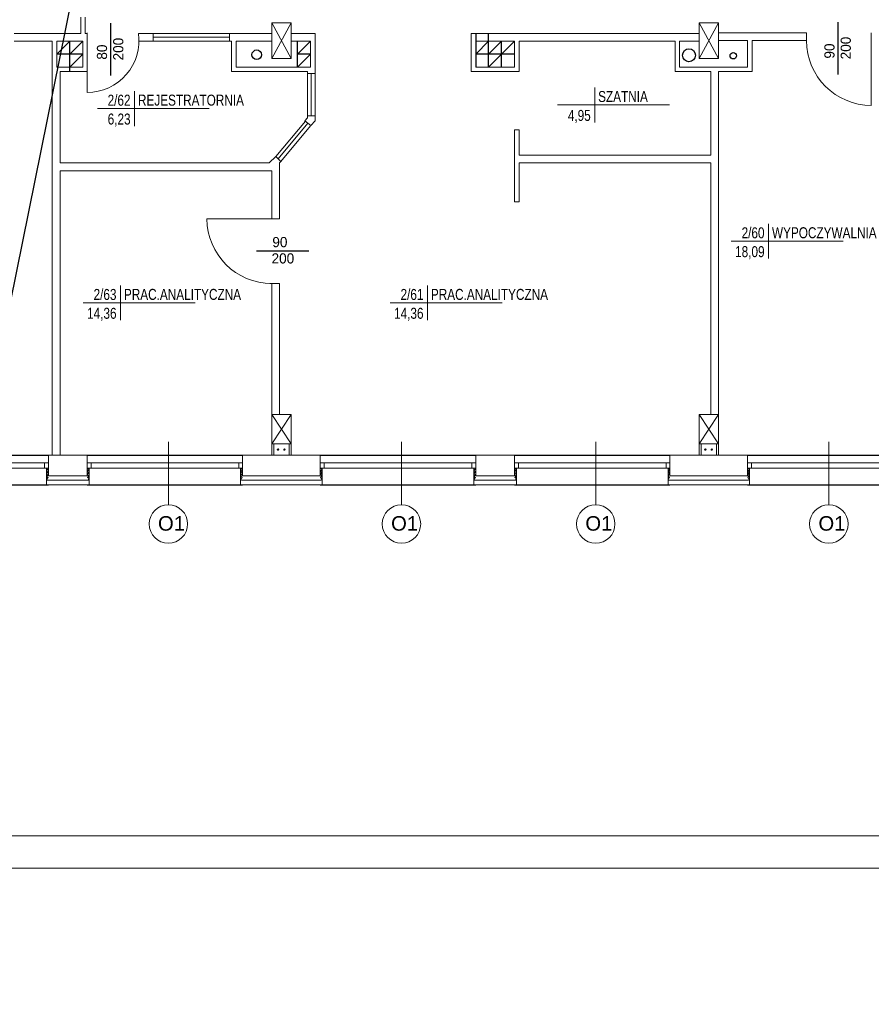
# Model space of a CAD drawing. Header units: millimetres. Extents: x 126553 to 403692, y -95821 to 38049.
# Tile 157 of 256: x 221891 to 223207, y 5235 to 6756. Entities that reach past the tile are written whole.
import ezdxf
from ezdxf import colors
from ezdxf.entities.mleader import LeaderData, LeaderLine
from ezdxf.enums import TextEntityAlignment as Align
from ezdxf.math import Vec2, Vec3

# ---------------------------------------------------------------- set-up
doc = ezdxf.new("R2010")
doc.units = ezdxf.units.MM
for name, color, linetype, lineweight in [('_(06 GRUBA)', 7, 'Continuous', 40), ('docieplenie', 6, 'Continuous', 18), ('docieplenie zew.', 6, 'Continuous', 18), ('OKNA', 7, 'Continuous', 13), ('opisy', 7, 'Continuous', 18), ('ramki', 250, 'Continuous', 13), ('ŚCIANY CIENKIE', 7, 'Continuous', 18), ('ŚCIANY GRUBE', 7, 'Continuous', 20)]:
    doc.layers.add(name, color=color, linetype=linetype, lineweight=lineweight)
doc.layers.add('KOMINY', color=94, linetype='Continuous', plot=False)
doc.layers.add('WIDOK', color=7, linetype='Continuous')
doc.styles.add('ROMANS', font='romans.shx', dxfattribs={"width": 0.7})
doc.styles.add('STYLE1', font='txt', dxfattribs={"width": 0.8})
doc.linetypes.add('ZIGZAG', pattern='A,0.0001,-0.2,[131,LTYPESHP.SHX,S=0.2,R=0,X=-0.2,Y=0],-0.4,[131,LTYPESHP.SHX,S=0.2,R=180,X=0.2,Y=0],-0.2', length=0.8001)

# ---------------------------------------------------------------- blocks, each defined once
blk = doc.blocks.new('METKA')
for p, q in [((0, 26.9), (0, -26.9)), ((-57.4, 0), (115.4, 0))]:
    blk.add_line(p, q)
at = {"layer": 'opisy', "style": 'STYLE1', "width": 0.8, "flags": 4}
for tag, p in [('NUMER', (-6.1, 4.5)), ('POWIERZCHNIA', (-6, -24.6))]:
    blk.add_attdef(tag, text='', height=17, dxfattribs=at).set_placement(p, align=Align.RIGHT)
for tag, p in [('NAZWA', (5.3, 4.6)), ('POSADZKA', (5.6, -24.7))]:
    blk.add_attdef(tag, p, '', height=17, dxfattribs=at)

msp = doc.modelspace()

# ---------------------------------------------------------------- linework, layer by layer
at = {"layer": 'docieplenie', "color": 0, "linetype": 'ZIGZAG'}
for p, q in [((221932.87518, 6050.75245), (221935.52144, 6053.12851)), ((221932.91362, 6055.08295), (221935.51836, 6057.59137)), ((221935.52144, 6053.12851), (221932.91362, 6055.08295)), ((221932.92668, 6060.0264), (221935.4984, 6062.51847)), ((221935.51836, 6057.59137), (221932.92668, 6060.0264)), ((221935.4984, 6062.51847), (221934.25151, 6063.5308)), ((221995.86656, 6053.75122), (221998.47995, 6056.10187)), ((221998.46674, 6051.59823), (221995.86656, 6053.75122)), ((221995.88945, 6062.70489), (221996.75305, 6063.45522)), ((221998.51752, 6060.64146), (221995.88945, 6062.70489)), ((221995.88945, 6058.54051), (221998.51752, 6060.64146)), ((221998.47995, 6056.10187), (221995.88945, 6058.54051)), ((222232.94993, 6052.62216), (222235.3752, 6055.27165)), ((222235.20659, 6049.22323), (222232.94993, 6052.62216)), ((222233.08582, 6058.14754), (222235.4405, 6060.69675)), ((222235.3752, 6055.27165), (222233.08582, 6058.14754)), ((222235.4405, 6060.69675), (222233.21657, 6063.24586)), ((222356.18795, 6058.65362), (222358.44109, 6061.48408)), ((222358.24797, 6056.14476), (222356.18795, 6058.65362)), ((222356.18795, 6053.70033), (222358.24797, 6056.14476)), ((222358.31239, 6051.96342), (222356.18795, 6053.70033)), ((222358.44109, 6061.48408), (222356.25238, 6063.47824)), ((222592.87518, 6050.75245), (222595.52144, 6053.12851)), ((222592.91362, 6055.08295), (222595.51836, 6057.59137)), ((222595.52144, 6053.12851), (222592.91362, 6055.08295)), ((222592.92668, 6060.0264), (222595.4984, 6062.51847)), ((222595.51836, 6057.59137), (222592.92668, 6060.0264)), ((222595.4984, 6062.51847), (222594.25151, 6063.5308)), ((222655.86656, 6053.75122), (222658.47995, 6056.10187)), ((222658.46674, 6051.59823), (222655.86656, 6053.75122)), ((222655.88945, 6062.70489), (222656.75305, 6063.45522)), ((222658.51752, 6060.64146), (222655.88945, 6062.70489)), ((222655.88945, 6058.54051), (222658.51752, 6060.64146)), ((222658.47995, 6056.10187), (222655.88945, 6058.54051)), ((222892.94993, 6052.62216), (222895.3752, 6055.27165)), ((222895.20659, 6049.22323), (222892.94993, 6052.62216)), ((222893.08582, 6058.14754), (222895.4405, 6060.69675)), ((222895.3752, 6055.27165), (222893.08582, 6058.14754)), ((222895.4405, 6060.69675), (222893.21657, 6063.24586)), ((223016.18795, 6058.65362), (223018.44109, 6061.48408)), ((223018.24797, 6056.14476), (223016.18795, 6058.65362)), ((223016.18795, 6053.70033), (223018.24797, 6056.14476)), ((223018.31239, 6051.96342), (223016.18795, 6053.70033)), ((223018.44109, 6061.48408), (223016.25238, 6063.47824)), ((221935.22179, 6048.92405), (221932.87518, 6050.75245)), ((221932.91509, 6046.39691), (221935.22179, 6048.92405)), ((221934.20645, 6044.72881), (221932.91509, 6046.39691)), ((221934.20645, 6044.72881), (221997.05109, 6044.72881)), ((221996.12659, 6049.11117), (221998.46674, 6051.59823)), ((221998.57827, 6047.21799), (221996.12659, 6049.11117)), ((221997.05109, 6044.72881), (221998.57827, 6047.21799)), ((222232.98265, 6046.70681), (222235.20659, 6049.22323)), ((222234.16381, 6044.7064), (222232.98265, 6046.70681)), ((222234.16381, 6044.7064), (222356.89615, 6044.7064)), ((222356.18795, 6049.13296), (222358.31239, 6051.96342)), ((222358.24797, 6047.01012), (222356.18795, 6049.13296)), ((222356.89615, 6044.7064), (222358.24797, 6047.01012)), ((222595.22179, 6048.92405), (222592.87518, 6050.75245)), ((222592.91509, 6046.39691), (222595.22179, 6048.92405)), ((222594.20645, 6044.72881), (222592.91509, 6046.39691)), ((222594.20645, 6044.72881), (222657.05109, 6044.72881)), ((222656.12659, 6049.11117), (222658.46674, 6051.59823)), ((222658.57827, 6047.21799), (222656.12659, 6049.11117)), ((222657.05109, 6044.72881), (222658.57827, 6047.21799)), ((222892.98265, 6046.70681), (222895.20659, 6049.22323)), ((222894.16381, 6044.7064), (222892.98265, 6046.70681)), ((222894.16381, 6044.7064), (223016.89615, 6044.7064)), ((223016.18795, 6049.13296), (223018.31239, 6051.96342)), ((223018.24797, 6047.01012), (223016.18795, 6049.13296)), ((223016.89615, 6044.7064), (223018.24797, 6047.01012))]:
    msp.add_line(p, q, dxfattribs=at)
at = {"layer": 'docieplenie', "color": 0}
for p, q in [((222232.72505, 6063.67806), (222232.72505, 6051.67806)), ((222358.72505, 6037.67806), (222358.72505, 6063.67806)), ((222892.72505, 6063.67806), (222892.72505, 6051.67806)), ((223018.72505, 6037.67806), (223018.72505, 6063.67806))]:
    msp.add_line(p, q, dxfattribs=at)
at = {"layer": 'docieplenie', "color": 0, "lineweight": 30}
for points in [[(223155.77492, 6671.35445), (223155.77492, 6752.22239)], [(222032.26709, 6669.6882), (222032.26709, 6750.55614)], [(222257.00456, 6398.83904), (222337.8725, 6398.83904)]]:
    msp.add_lwpolyline(points, dxfattribs=at)
at = {"layer": 'docieplenie', "color": 0, "lineweight": 0}
for points in [[(221995.72505, 6723.67727), (221995.72505, 6643.67727)], [(223206.68966, 6723.67806), (223206.68966, 6623.67806)], [(222280.72505, 6448.67806), (222180.72505, 6448.67806)]]:
    msp.add_lwpolyline(points, dxfattribs=at)
for centre, radius, start, end in [((221995.72505, 6723.67727), 80, 270, 8.04503553), ((223206.68966, 6723.67806), 100, 180, 270), ((222280.72505, 6448.67806), 100, 180, 270)]:
    msp.add_arc(centre, radius, start, end, dxfattribs=at)
at = {"layer": 'docieplenie zew.', "color": 0}
for p, q in [((221935.72505, 6063.67806), (221932.72505, 6063.67806)), ((221932.72505, 6063.67806), (221932.72505, 6037.67806)), ((221998.72505, 6063.67806), (221995.72505, 6063.67806)), ((221998.72505, 6037.67806), (221998.72505, 6063.67806)), ((222235.72505, 6063.67806), (222232.72505, 6063.67806)), ((222232.72505, 6063.67806), (222232.72505, 6037.67806)), ((222235.72505, 6063.67806), (222232.72505, 6063.67806)), ((222358.72505, 6063.67806), (222355.72505, 6063.67806)), ((222358.72505, 6063.67806), (222355.72505, 6063.67806)), ((222358.72505, 6037.67806), (222358.72505, 6063.67806)), ((222595.72505, 6063.67806), (222592.72505, 6063.67806)), ((222592.72505, 6063.67806), (222592.72505, 6037.67806)), ((222658.72505, 6063.67806), (222655.72505, 6063.67806)), ((222658.72505, 6037.67806), (222658.72505, 6063.67806)), ((222895.72505, 6063.67806), (222892.72505, 6063.67806)), ((222892.72505, 6063.67806), (222892.72505, 6037.67806)), ((222895.72505, 6063.67806), (222892.72505, 6063.67806)), ((223018.72505, 6063.67806), (223015.72505, 6063.67806)), ((223018.72505, 6063.67806), (223015.72505, 6063.67806)), ((223018.72505, 6037.67806), (223018.72505, 6063.67806)), ((221932.72505, 6037.67806), (221995.72505, 6037.67806)), ((221995.72505, 6037.67806), (221998.72505, 6037.67806)), ((222232.72505, 6051.67806), (222232.72505, 6037.67806)), ((222232.72505, 6037.67806), (222355.72505, 6037.67806)), ((222232.72505, 6037.67806), (222355.72505, 6037.67806)), ((222355.72505, 6037.67806), (222358.72505, 6037.67806)), ((222355.72505, 6037.67806), (222358.72505, 6037.67806)), ((222592.72505, 6037.67806), (222655.72505, 6037.67806)), ((222655.72505, 6037.67806), (222658.72505, 6037.67806)), ((222892.72505, 6051.67806), (222892.72505, 6037.67806)), ((222892.72505, 6037.67806), (223015.72505, 6037.67806)), ((222892.72505, 6037.67806), (223015.72505, 6037.67806)), ((223015.72505, 6037.67806), (223018.72505, 6037.67806))]:
    msp.add_line(p, q, dxfattribs=at)
at = {"layer": 'KOMINY', "color": 0}
for p, q in [((221968.72505, 6722.87339), (221948.72505, 6702.87339)), ((221968.72505, 6675.87339), (221968.72505, 6722.87339)), ((221988.72505, 6722.87339), (221968.72505, 6702.87339)), ((222320.72505, 6682.87339), (222320.72505, 6722.87339)), ((222340.72505, 6722.87339), (222320.72505, 6702.87339)), ((222595.72505, 6734.87339), (222595.72505, 6682.87339)), ((222615.72505, 6722.87339), (222595.72505, 6702.87339)), ((222615.72505, 6682.87339), (222615.72505, 6734.87339)), ((222655.72505, 6722.87339), (222615.72505, 6682.87339)), ((222635.72505, 6722.87339), (222615.72505, 6702.87339)), ((222635.72505, 6682.87339), (222635.72505, 6722.87339)), ((221988.72505, 6702.87339), (221948.72505, 6702.87339)), ((221988.72505, 6702.87339), (221968.72505, 6682.87339)), ((222340.72505, 6702.87339), (222320.72505, 6702.87339)), ((222340.72505, 6702.87339), (222320.72505, 6682.87339)), ((222655.72505, 6702.87339), (222595.72505, 6702.87339))]:
    msp.add_line(p, q, dxfattribs=at)
for centre, radius in [((222257.61212, 6701.86628), 7.5), ((222925.14128, 6701.17305), 10), ((222993.58966, 6700.41605), 5)]:
    msp.add_circle(centre, radius, dxfattribs=at)
at = {"layer": 'OKNA', "color": 0}
for p, q in [((222097.72505, 6734.87339), (222215.72505, 6734.87339)), ((222097.72505, 6728.87339), (222215.72505, 6728.87339)), ((222097.72505, 6722.87339), (222215.72505, 6722.87339)), ((222335.72505, 6672.87339), (222335.72505, 6607.42106)), ((222341.72505, 6672.87339), (222341.72505, 6607.42106)), ((222347.72505, 6672.87339), (222347.72505, 6607.42106)), ((222286.94078, 6544.9003), (222332.6852, 6599.55351)), ((222290.60373, 6541.23735), (222336.63521, 6596.23351)), ((222294.66894, 6537.17214), (222340.70042, 6592.16831)), ((221695.72505, 6071.67806), (221935.72505, 6071.67806)), ((221929.72505, 6063.67806), (221929.72505, 6071.67806)), ((221995.72505, 6071.67806), (222235.72505, 6071.67806)), ((222001.72505, 6063.67806), (222001.72505, 6071.67806)), ((222229.72505, 6063.67806), (222229.72505, 6071.67806)), ((222355.72505, 6071.67806), (222595.72505, 6071.67806)), ((222361.72505, 6063.67806), (222361.72505, 6071.67806)), ((222589.72505, 6063.67806), (222589.72505, 6071.67806)), ((222655.72505, 6071.67806), (222895.72505, 6071.67806)), ((222661.72505, 6063.67806), (222661.72505, 6071.67806)), ((222889.72505, 6063.67806), (222889.72505, 6071.67806)), ((223015.72505, 6071.67806), (223255.72505, 6071.67806)), ((223021.72505, 6063.67806), (223021.72505, 6071.67806)), ((221695.72505, 6063.67806), (221935.72505, 6063.67806)), ((221995.72505, 6063.67806), (222235.72505, 6063.67806)), ((222355.72505, 6063.67806), (222595.72505, 6063.67806)), ((222655.72505, 6063.67806), (222895.72505, 6063.67806)), ((223015.72505, 6063.67806), (223255.72505, 6063.67806))]:
    msp.add_line(p, q, dxfattribs=at)
at = {"layer": 'opisy', "color": 0}
for p, q in [((222121.10959, 6104.15036), (222121.10959, 6006.92606)), ((222481.10959, 6104.15036), (222481.10959, 6006.92606)), ((222781.10959, 6104.15036), (222781.10959, 6006.92606)), ((223141.10959, 6104.15036), (223141.10959, 6006.92606))]:
    msp.add_line(p, q, dxfattribs=at)
for centre in [(222121.10959, 5977.22581), (222481.10959, 5977.22581), (222781.10959, 5977.22581), (223141.10959, 5977.22581)]:
    msp.add_circle(centre, 29.70025, dxfattribs=at)
at = {"layer": 'ramki', "color": 0, "ltscale": 0.6}
for points in [[(213966.30998, 9645.64919), (226870.0253, 9645.64919), (226870.0253, 5445.64919), (213966.30998, 5445.64919)], [(214166.30998, 9595.64919), (226820.0253, 9595.64919), (226820.0253, 5495.64919), (214166.30998, 5495.64919)]]:
    msp.add_lwpolyline(points, close=True, dxfattribs=at)
at = {"layer": 'WIDOK', "color": 0}
for p, q in [((221695.72505, 6083.67806), (221935.72505, 6083.67806)), ((221995.72505, 6083.67806), (222235.72505, 6083.67806)), ((222355.72505, 6083.67806), (222595.72505, 6083.67806)), ((222655.72505, 6083.67806), (222895.72505, 6083.67806)), ((223015.72505, 6083.67806), (223255.72505, 6083.67806)), ((221695.72505, 6037.67806), (221935.72505, 6037.67806)), ((221995.72505, 6037.67806), (222235.72505, 6037.67806)), ((222355.72505, 6037.67806), (222595.72505, 6037.67806)), ((222655.72505, 6037.67806), (222895.72505, 6037.67806)), ((223015.72505, 6037.67806), (223255.72505, 6037.67806))]:
    msp.add_line(p, q, dxfattribs=at)
at = {"layer": 'ŚCIANY CIENKIE', "color": 0}
for p, q in [((222310.72505, 6751.17806), (222280.72505, 6696.17806)), ((222280.72505, 6751.17806), (222310.72505, 6696.17806)), ((222970.72505, 6751.17806), (222940.72505, 6696.17806)), ((222940.72505, 6751.17806), (222970.72505, 6696.17806)), ((222310.72505, 6146.17806), (222280.72505, 6101.17806)), ((222280.72505, 6146.17806), (222310.72505, 6101.17806)), ((222970.72505, 6146.17806), (222940.72505, 6101.17806)), ((222940.72505, 6146.17806), (222970.72505, 6101.17806))]:
    msp.add_line(p, q, dxfattribs=at)
at = {"layer": 'ŚCIANY GRUBE', "color": 0}
for p, q in [((221985.72505, 6734.87339), (221985.72505, 6759.87339)), ((221992.72505, 6759.87339), (221992.72505, 6751.17806)), ((221985.72505, 6751.17806), (221985.72505, 6734.87339)), ((221992.72505, 6751.17806), (221992.72505, 6734.87339)), ((222310.72505, 6751.17806), (222280.72505, 6751.17806)), ((222280.72505, 6696.17806), (222280.72505, 6751.17806)), ((222310.72505, 6751.17806), (222310.72505, 6696.17806)), ((222970.72505, 6751.17806), (222940.72505, 6751.17806)), ((222940.72505, 6696.17806), (222940.72505, 6751.17806)), ((222970.72505, 6751.17806), (222970.72505, 6696.17806)), ((221925.72505, 6734.87339), (221882.72505, 6734.87339)), ((221882.72505, 6722.87339), (221925.72505, 6722.87339)), ((221985.72505, 6734.87339), (221925.72505, 6734.87339)), ((221941.72505, 6722.87339), (221925.72505, 6722.87339)), ((221941.72505, 6722.87339), (221941.72505, 6083.67806)), ((221988.72505, 6722.87339), (221948.72505, 6722.87339)), ((221948.72505, 6682.87339), (221948.72505, 6722.87339)), ((221988.72505, 6682.87339), (221988.72505, 6722.87339)), ((221995.72505, 6734.87339), (221992.72505, 6734.87339)), ((221995.72505, 6723.67727), (221995.72505, 6735.67727)), ((221995.72505, 6723.67727), (221995.72505, 6735.67727)), ((221995.72505, 6735.67727), (221995.72505, 6715.67727)), ((221995.72505, 6723.67727), (221995.72505, 6735.67727)), ((221995.72505, 6723.67727), (221995.72505, 6735.67727)), ((221995.72505, 6675.87339), (221995.72505, 6734.87339)), ((222097.72505, 6734.87339), (222074.93772, 6734.87339)), ((222097.72505, 6722.87339), (222075.72102, 6722.87339)), ((222094.72505, 6734.87339), (222097.72505, 6734.87339)), ((222097.72505, 6722.87339), (222094.72505, 6722.87339)), ((222097.72505, 6734.87339), (222097.72505, 6722.87339)), ((222215.72505, 6734.87339), (222215.72505, 6722.87339)), ((222215.72505, 6734.87339), (222218.72505, 6734.87339)), ((222218.72505, 6722.87339), (222215.72505, 6722.87339)), ((222218.72505, 6734.87339), (222280.72505, 6734.87339)), ((222218.72505, 6722.87339), (222218.72505, 6675.87339)), ((222225.72505, 6722.87339), (222225.72505, 6682.87339)), ((222225.72505, 6722.87339), (222280.72505, 6722.87339)), ((222347.72505, 6734.87339), (222310.72505, 6734.87339)), ((222340.72505, 6722.87339), (222310.72505, 6722.87339)), ((222340.72505, 6682.87339), (222340.72505, 6722.87339)), ((222347.72505, 6672.87339), (222347.72505, 6734.87339)), ((222588.72505, 6734.87339), (222588.72505, 6675.87339)), ((222940.72505, 6734.87339), (222588.72505, 6734.87339)), ((222655.72505, 6722.87339), (222595.72505, 6722.87339)), ((222595.72505, 6682.87339), (222595.72505, 6722.87339)), ((222655.72505, 6682.87339), (222655.72505, 6722.87339)), ((222662.72505, 6734.87339), (222903.72505, 6734.87339)), ((222662.72505, 6675.87339), (222662.72505, 6722.87339)), ((222662.72505, 6722.87339), (222903.72505, 6722.87339)), ((222903.72505, 6722.87339), (222903.72505, 6675.87339)), ((222910.72505, 6722.87339), (222910.72505, 6682.87339)), ((222910.72505, 6722.87339), (222940.72505, 6722.87339)), ((223106.72505, 6735.67806), (222970.72505, 6735.67806)), ((223015.72505, 6723.67806), (222970.72505, 6723.67806)), ((223015.72505, 6682.87339), (223015.72505, 6723.67806)), ((223022.72505, 6675.87339), (223022.72505, 6723.67806)), ((223106.72505, 6723.67806), (223022.72505, 6723.67806)), ((223106.65426, 6735.67806), (223106.65426, 6723.67806)), ((223106.68966, 6735.67806), (223106.68966, 6723.67806)), ((223106.68966, 6735.67806), (223106.68966, 6723.67806)), ((223106.72505, 6723.67806), (223106.72505, 6735.67806)), ((223106.72505, 6723.67806), (223106.72505, 6735.67806)), ((223106.72505, 6735.67806), (223106.72505, 6723.67806)), ((223206.68966, 6723.67806), (223206.68966, 6735.67806)), ((223206.68966, 6723.67806), (223206.68966, 6735.67806)), ((223206.68966, 6735.67806), (223206.68966, 6715.67806)), ((223206.68966, 6723.67806), (223206.68966, 6735.67806)), ((223206.68966, 6723.67806), (223206.68966, 6735.67806)), ((223206.68966, 6735.67806), (223206.68966, 6723.67806)), ((222310.72505, 6696.17806), (222280.72505, 6696.17806)), ((222970.72505, 6696.17806), (222940.72505, 6696.17806)), ((221948.72505, 6682.87339), (221988.72505, 6682.87339)), ((221953.72505, 6675.87339), (221953.72505, 6534.87339)), ((221953.72505, 6675.87339), (221995.72505, 6675.87339)), ((222218.72505, 6675.87339), (222335.72505, 6675.87339)), ((222225.72505, 6682.87339), (222340.72505, 6682.87339)), ((222335.72505, 6675.87339), (222303.22505, 6675.87339)), ((222335.72505, 6672.87339), (222335.72505, 6675.87339)), ((222335.72505, 6675.87339), (222335.72505, 6672.87339)), ((222347.72505, 6675.87339), (222347.72505, 6672.87339)), ((222347.72505, 6675.87339), (222347.72505, 6672.87339)), ((222588.72505, 6675.87339), (222662.72505, 6675.87339)), ((222595.72505, 6682.87339), (222655.72505, 6682.87339)), ((222903.72505, 6675.87339), (222958.72505, 6675.87339)), ((222910.72505, 6682.87339), (223015.72505, 6682.87339)), ((222958.72505, 6675.87339), (222958.72505, 6546.87339)), ((222970.72505, 6675.87339), (222970.72505, 6146.17806)), ((222970.72505, 6675.87339), (223022.72505, 6675.87339)), ((222347.72505, 6672.87339), (222335.72505, 6672.87339)), ((222332.05608, 6600.08228), (222335.72505, 6604.42106)), ((222332.05608, 6600.08228), (222341.21034, 6592.3881)), ((222335.72505, 6607.42106), (222347.72505, 6607.42106)), ((222335.72505, 6607.42106), (222335.72505, 6604.42106)), ((222341.21034, 6592.3881), (222347.72505, 6599.9141)), ((222347.72505, 6607.42106), (222347.72505, 6599.9141)), ((222662.72505, 6585.87339), (222655.72505, 6585.87339)), ((222655.72505, 6585.87339), (222655.72505, 6474.87339)), ((222662.72505, 6585.87339), (222662.72505, 6546.87339)), ((222276.91386, 6534.87339), (222286.94078, 6544.9003)), ((222286.94078, 6544.9003), (222294.66894, 6537.17214)), ((222662.72505, 6546.87339), (222958.72505, 6546.87339)), ((222276.91386, 6534.87339), (221953.72505, 6534.87339)), ((222292.72505, 6534.87339), (222294.66894, 6537.17214)), ((222292.72505, 6448.67806), (222292.72505, 6534.87339)), ((222662.72505, 6474.87339), (222662.72505, 6534.87339)), ((222662.72505, 6534.87339), (222958.72505, 6534.87339)), ((222958.72505, 6534.87339), (222958.72505, 6146.17806)), ((222280.72505, 6522.87339), (221953.72505, 6522.87339)), ((221953.72505, 6522.87339), (221953.72505, 6083.67806)), ((222280.72505, 6522.87339), (222278.72505, 6522.87339)), ((222280.72505, 6448.67806), (222280.72505, 6522.87339)), ((222655.72505, 6474.87339), (222662.72505, 6474.87339)), ((222277.72505, 6448.67806), (222292.72505, 6448.67806)), ((222292.72505, 6448.67806), (222280.72505, 6448.67806)), ((222280.72505, 6448.67806), (222292.72505, 6448.67806)), ((222292.72505, 6448.67806), (222280.72505, 6448.67806)), ((222277.72505, 6348.67806), (222292.72505, 6348.67806)), ((222280.72505, 6146.17806), (222280.72505, 6348.67806)), ((222292.72505, 6348.67806), (222280.72505, 6348.67806)), ((222292.72505, 6348.67806), (222280.72505, 6348.67806)), ((222292.72505, 6348.67806), (222280.72505, 6348.67806)), ((222292.72505, 6146.17806), (222292.72505, 6348.67806)), ((222310.72505, 6146.17806), (222280.72505, 6146.17806)), ((222280.72505, 6101.17806), (222280.72505, 6146.17806)), ((222310.72505, 6146.17806), (222310.72505, 6101.17806)), ((222970.72505, 6146.17806), (222940.72505, 6146.17806)), ((222940.72505, 6101.17806), (222940.72505, 6146.17806)), ((222970.72505, 6146.17806), (222970.72505, 6101.17806)), ((222280.72505, 6101.17806), (222280.72505, 6083.67806)), ((222310.72505, 6101.17806), (222280.72505, 6101.17806)), ((222283.72505, 6101.17806), (222283.72505, 6083.67806)), ((222307.72505, 6101.17806), (222307.72505, 6083.67806)), ((222310.72496, 6101.1781), (222310.72496, 6083.6781)), ((222310.72505, 6101.17806), (222310.72505, 6083.67806)), ((222970.72505, 6101.17806), (222940.72505, 6101.17806)), ((222940.72515, 6101.17801), (222940.72515, 6083.67801)), ((222943.72515, 6101.17801), (222943.72515, 6083.67801)), ((222967.72515, 6101.17801), (222967.72515, 6083.67801)), ((222970.72505, 6101.17806), (222970.72505, 6083.67806)), ((222970.72515, 6101.17801), (222970.72515, 6083.67801)), ((221935.72505, 6051.67806), (221935.72505, 6083.67806)), ((221935.72505, 6083.67806), (221995.72505, 6083.67806)), ((221995.72505, 6083.67806), (221995.72505, 6051.67806)), ((222235.72505, 6051.67806), (222235.72505, 6083.67806)), ((222235.72505, 6083.67806), (222355.72505, 6083.67806)), ((222355.72505, 6083.67806), (222355.72505, 6051.67806)), ((222655.72505, 6083.67806), (222595.72505, 6083.67806)), ((222595.72505, 6083.67806), (222595.72505, 6051.67806)), ((222655.72505, 6051.67806), (222655.72505, 6083.67806)), ((222895.72505, 6083.67806), (222895.72505, 6051.67806)), ((223015.72505, 6083.67806), (222895.72505, 6083.67806)), ((223015.72505, 6051.67806), (223015.72505, 6083.67806)), ((221995.72505, 6051.67806), (221935.72505, 6051.67806)), ((222355.72505, 6051.67806), (222235.72505, 6051.67806)), ((222595.72505, 6051.67806), (222655.72505, 6051.67806)), ((222895.72505, 6051.67806), (223015.72505, 6051.67806))]:
    msp.add_line(p, q, dxfattribs=at)
for centre in [(222290.39411, 6092.12401), (222300.39411, 6092.12401), (222950.3942, 6092.12396), (222960.3942, 6092.12396)]:
    msp.add_circle(centre, 1.06853, dxfattribs=at)

# ---------------------------------------------------------------- block references
at = {"layer": 'opisy', "color": 0}
ref = msp.add_blockref('METKA', (222068.77083, 6618.75821), dxfattribs=at)
ref.add_attrib('NAZWA', 'REJESTRATORNIA', (222074.11208, 6623.31721), dxfattribs={"height": 17, "style": 'STYLE1', "width": 0.8, "flags": 4})
ref.add_attrib('NUMER', '2/62', dxfattribs={"height": 17, "style": 'STYLE1', "width": 0.8, "flags": 4}).set_placement((222062.62837, 6623.22565), align=Align.RIGHT)
ref.add_attrib('POWIERZCHNIA', '6,23', dxfattribs={"height": 17, "style": 'STYLE1', "width": 0.8, "flags": 4}).set_placement((222062.72982, 6594.12045), align=Align.RIGHT)
ref = msp.add_blockref('METKA', (222779.46388, 6624.35736), dxfattribs=at)
ref.add_attrib('NAZWA', 'SZATNIA', (222784.80512, 6628.91636), dxfattribs={"height": 17, "style": 'STYLE1', "width": 0.8, "flags": 4})
ref.add_attrib('POWIERZCHNIA', '4,95', dxfattribs={"height": 17, "style": 'STYLE1', "width": 0.8, "flags": 4}).set_placement((222773.42287, 6599.7196), align=Align.RIGHT)
ref = msp.add_blockref('METKA', (223047.91202, 6413.94252), dxfattribs=at)
ref.add_attrib('NAZWA', 'WYPOCZYWALNIA', (223053.25327, 6418.50151), dxfattribs={"height": 17, "style": 'STYLE1', "width": 0.8, "flags": 4})
ref.add_attrib('NUMER', '2/60', dxfattribs={"height": 17, "style": 'STYLE1', "width": 0.8, "flags": 4}).set_placement((223041.76956, 6418.40995), align=Align.RIGHT)
ref.add_attrib('POWIERZCHNIA', '18,09', dxfattribs={"height": 17, "style": 'STYLE1', "width": 0.8, "flags": 4}).set_placement((223041.87101, 6389.30475), align=Align.RIGHT)
ref = msp.add_blockref('METKA', (222047.08562, 6318.73269), dxfattribs=at)
ref.add_attrib('NAZWA', 'PRAC.ANALITYCZNA', (222052.42687, 6323.29168), dxfattribs={"height": 17, "style": 'STYLE1', "width": 0.8, "flags": 4})
ref.add_attrib('NUMER', '2/63', dxfattribs={"height": 17, "style": 'STYLE1', "width": 0.8, "flags": 4}).set_placement((222040.94316, 6323.20012), align=Align.RIGHT)
ref.add_attrib('POWIERZCHNIA', '14,36', dxfattribs={"height": 17, "style": 'STYLE1', "width": 0.8, "flags": 4}).set_placement((222041.04461, 6294.09492), align=Align.RIGHT)
ref = msp.add_blockref('METKA', (222521.16474, 6318.73269), dxfattribs=at)
ref.add_attrib('NAZWA', 'PRAC.ANALITYCZNA', (222526.50599, 6323.29168), dxfattribs={"height": 17, "style": 'STYLE1', "width": 0.8, "flags": 4})
ref.add_attrib('NUMER', '2/61', dxfattribs={"height": 17, "style": 'STYLE1', "width": 0.8, "flags": 4}).set_placement((222515.02229, 6323.20012), align=Align.RIGHT)
ref.add_attrib('POWIERZCHNIA', '14,36', dxfattribs={"height": 17, "style": 'STYLE1', "width": 0.8, "flags": 4}).set_placement((222515.12373, 6294.09492), align=Align.RIGHT)

# ---------------------------------------------------------------- texts
at = {"layer": 'opisy', "color": 0, "char_height": 15.68, "width": 11.13, "attachment_point": 1, "rotation": 90}
for s, insert in [('200', (222035.82715, 6693.12834)), ('200', (223159.33498, 6694.79459)), ('80', (222010.68416, 6694.31622)), ('90', (223134.19199, 6695.98247))]:
    msp.add_mtext(s, dxfattribs=dict(at, insert=insert))
at = {"layer": 'opisy', "color": 0, "attachment_point": 1}
for s, insert, char_height, width in [('90', (222281.63257, 6420.42197), 15.68, 11.13), ('200', (222280.44469, 6395.27899), 15.68, 11.13), ('{\\fArial|b0|i0|c238|p34;O1}', (222105.04752, 5989.32523), 22.4, 15.9), ('{\\fArial|b0|i0|c238|p34;O1}', (222465.04752, 5989.32523), 22.4, 15.9), ('{\\fArial|b0|i0|c238|p34;O1}', (222765.04752, 5989.32523), 22.4, 15.9), ('{\\fArial|b0|i0|c238|p34;O1}', (223125.04752, 5989.32523), 22.4, 15.9)]:
    msp.add_mtext(s, dxfattribs=dict(at, insert=insert, char_height=char_height, width=width))

# ---------------------------------------------------------------- leaders
at = {"layer": '_(06 GRUBA)', "color": 5, "lineweight": -2}
ml = msp.add_multileader_mtext('Standard', dxfattribs=at)
ml.set_content('drzwi do wymiany na dymoszczelne (Sm)\\Po szerokości skrzydła nieblokowanego minimum 0,9 m w świetle ościeżnicy', color=5, style='ROMANS')
ml.set_leader_properties()
ml.build(insert=Vec2(0, 0))
ml.multileader.update_dxf_attribs({"text_right_attachment_type": 6, "dogleg_length": 0.36, "arrow_head_size": 12, "scale": 3})
ctx = ml.context
ctx.base_point, ctx.scale, ctx.char_height, ctx.arrow_head_size, ctx.landing_gap_size, ctx.plane_origin = Vec3(220732.1025, 5877.81647), 3, 25, 12, 6, Vec3(220244.0059, 5334.97467)
ctx.right_attachment = 6
notes = []
notes.append((ctx, [(1, (1, 1, 0), (221782.6825, 5861.1498), (-1, 0), 1.08, [(2, [(219835.07475, 7062.56884), (219630.81304, 6781.18197)], 0, []), (0, [(221982.28213, 6839.79927)], 0, [])])]))
ctx.mtext.insert, ctx.mtext.flow_direction = Vec3(220738.1025, 5894.48313), 5
for ctx, leaders in notes:
    for number, flags, end, landing, length, lines in leaders:
        leader = LeaderData()
        leader.index, (leader.has_last_leader_line, leader.has_dogleg_vector, leader.attachment_direction) = number, flags
        leader.last_leader_point, leader.dogleg_vector, leader.dogleg_length = Vec3(end), Vec3(landing), length
        for number, points, colour, breaks in lines:
            line = LeaderLine()
            line.index, line.vertices, line.color, line.breaks = number, Vec3.list(points), colors.encode_raw_color(colour), breaks
            leader.lines.append(line)
        ctx.leaders.append(leader)

doc.saveas('drawing.dxf')
